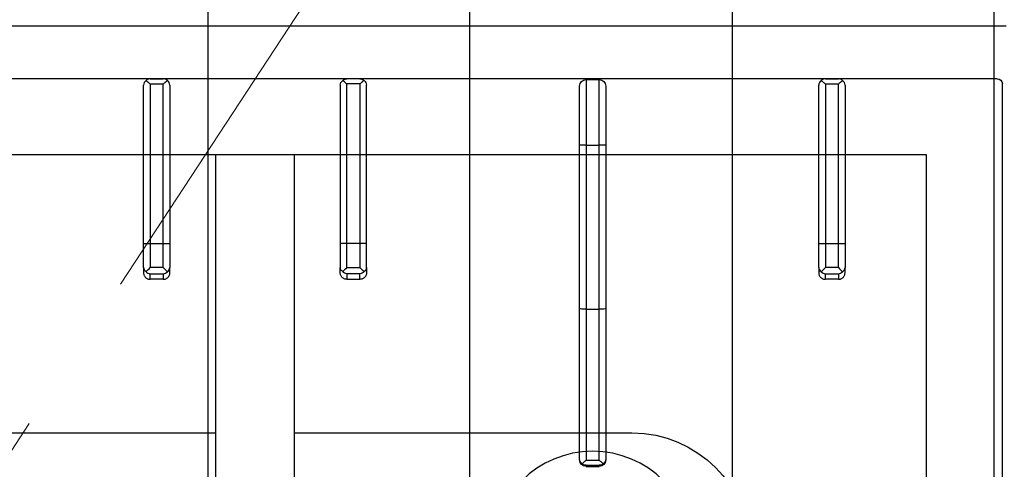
# Model space of a CAD drawing. Header units: millimetres. Extents: x -740 to 33545, y -26688 to 22494.
# Tile 104 of 256: x 9218 to 9255, y 10599 to 10616. Entities that reach past the tile are written whole.
import ezdxf

# ---------------------------------------------------------------- set-up
doc = ezdxf.new("R2010")
doc.units = ezdxf.units.MM
doc.header["$MEASUREMENT"] = 0
doc.linetypes.add('DASHED', pattern=[19.05, 12.7, -6.35])
doc.layers.get('Defpoints').update_dxf_attribs({"color": 252})
for name, color, linetype, lineweight in [('A_opisy', 252, 'Continuous', 15), ('A_wyposażenie', 252, 'Continuous', 9), ('wymiarowanie', 252, 'Continuous', 9)]:
    doc.layers.add(name, color=color, linetype=linetype, lineweight=lineweight)
doc.layers.add('IS_Wężownica OChP', color=7, linetype='Continuous', lineweight=25, true_color=0x800080)
doc.layers.add('PQ_200_2D', color=252, linetype='Continuous')
doc.layers.add('PQ_204_2D', color=252, linetype='Continuous')
doc.styles.add('ARIALL', font='GOTHIC.TTF', dxfattribs={"height": 40})
doc.styles.add('styl2', font='simplex.shx')
doc.dimstyles.new('Skala 1-50', dxfattribs={"dimtxt": 12, "dimasz": 5, "dimexe": 1, "dimexo": 1, "dimgap": 1.5, "dimtad": 1, "dimdec": 1, "dimrnd": 0.5, "dimtxsty": 'styl2', "dimblk": 'ARCHTICK', "dimcen": 5, "dimadec": 0, "dimazin": 0, "dimtfac": 1, "dimtdec": 1, "dimtmove": 1, "dimatfit": 3, "dimldrblk": 'ARCHTICK', "dimfxl": 0, "dimlwd": -1, "dimlwe": -1, "dimarcsym": 0})

# ---------------------------------------------------------------- blocks, each defined once
blk = doc.blocks.new('dfghbnj')
at = {"layer": 'PQ_200_2D', "color": 8}
blk.add_line((5168.38, -17660.72), (5168.38, -17005.72), dxfattribs=at)
at = {"layer": 'PQ_204_2D', "color": 8}
for p, q in [((5188.38, -17657.22), (5188.38, -17091.22)), ((5251.14, -17331.71), (5190.85, -17331.71)), ((5260.28, -17331.71), (5251.14, -17331.71)), ((5260.28, -17331.71), (5262.42, -17331.71)), ((5188.38, -17334.21), (5188.38, -17339.21)), ((5188.38, -17334.21), (5188.38, -17339.21)), ((5190.37, -17334.21), (5190.37, -17339.21)), ((5190.37, -17334.21), (5251.19, -17334.21)), ((5251.19, -17334.21), (5251.19, -17339.21)), ((5251.19, -17334.21), (5260.39, -17334.21)), ((5260.39, -17339.21), (5260.39, -17334.21)), ((5264.85, -17334.21), (5262.75, -17334.21)), ((5262.75, -17334.21), (5262.75, -17339.21)), ((5264.85, -17339.21), (5264.85, -17334.21)), ((5251.19, -17339.21), (5190.37, -17339.21)), ((5260.39, -17339.21), (5251.19, -17339.21)), ((5262.75, -17339.21), (5264.85, -17339.21)), ((5190.85, -17341.71), (5251.14, -17341.71)), ((5251.14, -17341.71), (5260.28, -17341.71)), ((5262.42, -17341.71), (5260.28, -17341.71)), ((5363.38, -17359.22), (5217.36, -17359.22)), ((5363.38, -17389.22), (5217.36, -17389.22)), ((5190.85, -17406.72), (5251.14, -17406.72)), ((5251.14, -17406.72), (5260.28, -17406.72)), ((5262.42, -17406.72), (5260.28, -17406.72)), ((5188.38, -17414.22), (5188.38, -17409.22)), ((5188.38, -17414.22), (5188.38, -17409.22)), ((5190.37, -17414.22), (5190.37, -17409.22)), ((5251.19, -17409.22), (5190.37, -17409.22)), ((5251.19, -17414.22), (5251.19, -17409.22)), ((5260.39, -17409.22), (5251.19, -17409.22)), ((5260.39, -17409.22), (5260.39, -17414.22)), ((5262.75, -17409.22), (5264.85, -17409.22)), ((5262.75, -17414.22), (5262.75, -17409.22)), ((5264.85, -17409.22), (5264.85, -17414.22)), ((5190.37, -17414.22), (5251.19, -17414.22)), ((5251.19, -17414.22), (5260.39, -17414.22)), ((5264.85, -17414.22), (5262.75, -17414.22)), ((5251.14, -17416.72), (5190.85, -17416.72)), ((5260.28, -17416.72), (5251.14, -17416.72)), ((5260.28, -17416.72), (5262.42, -17416.72)), ((5213.69, -17497.97), (5191.19, -17497.97)), ((5213.69, -17500.47), (5213.69, -17497.97)), ((5276.14, -17497.97), (5213.69, -17497.97)), ((5333.27, -17497.97), (5276.14, -17497.97)), ((5333.69, -17497.97), (5333.27, -17497.97)), ((5188.69, -17500.47), (5188.69, -17505.47)), ((5188.69, -17500.47), (5213.69, -17500.47)), ((5213.69, -17500.47), (5213.69, -17505.47)), ((5213.69, -17500.47), (5276.19, -17500.47)), ((5276.19, -17500.47), (5276.19, -17505.47)), ((5276.19, -17500.47), (5333.83, -17500.47)), ((5333.83, -17500.47), (5333.83, -17505.47)), ((5335.64, -17499.87), (5335.64, -17506.06)), ((5335.74, -17500.47), (5335.74, -17505.47)), ((5335.74, -17500.47), (5336.19, -17500.47)), ((5336.19, -17500.47), (5336.19, -17505.47)), ((5213.69, -17505.47), (5188.69, -17505.47)), ((5213.69, -17507.97), (5213.69, -17505.47)), ((5276.19, -17505.47), (5213.69, -17505.47)), ((5333.83, -17505.47), (5276.19, -17505.47)), ((5336.19, -17505.47), (5335.74, -17505.47)), ((5191.19, -17507.97), (5213.69, -17507.97)), ((5213.69, -17507.97), (5276.14, -17507.97)), ((5276.14, -17507.97), (5333.27, -17507.97)), ((5333.27, -17507.97), (5333.69, -17507.97)), ((5188.38, -17591.72), (5188.38, -17596.72)), ((5188.38, -17591.72), (5188.38, -17596.72)), ((5190.37, -17591.72), (5190.37, -17596.72)), ((5190.37, -17591.72), (5251.19, -17591.72)), ((5251.14, -17589.22), (5190.85, -17589.22)), ((5260.28, -17589.22), (5251.14, -17589.22)), ((5251.19, -17591.72), (5251.19, -17596.72)), ((5251.19, -17591.72), (5260.39, -17591.72)), ((5260.28, -17589.22), (5262.42, -17589.22)), ((5260.39, -17596.72), (5260.39, -17591.72)), ((5264.85, -17591.72), (5262.75, -17591.72)), ((5262.75, -17591.72), (5262.75, -17596.72)), ((5264.85, -17596.72), (5264.85, -17591.72)), ((5251.19, -17596.72), (5190.37, -17596.72)), ((5190.85, -17599.22), (5251.14, -17599.22)), ((5251.14, -17599.22), (5260.28, -17599.22)), ((5260.39, -17596.72), (5251.19, -17596.72)), ((5262.42, -17599.22), (5260.28, -17599.22)), ((5262.75, -17596.72), (5264.85, -17596.72)), ((5546.38, -17659.22), (5190.37, -17659.22))]:
    blk.add_line(p, q, dxfattribs=at)
blk.add_lwpolyline([(5217.36, -17118.2), (5519.4, -17118.2), (5519.4, -17630.24), (5217.36, -17630.24)], close=True, dxfattribs=at)
for points in [[(5413.38, -17359.22), (5413.38, -17227.97, 1), (5323.38, -17227.97), (5323.38, -17359.22)], [(5323.38, -17389.22), (5323.38, -17517.97, 1), (5413.38, -17517.97), (5413.38, -17389.22)]]:
    blk.add_lwpolyline(points, format="xyb", dxfattribs=at)
blk.add_circle((5368.38, -17502.97), 38, dxfattribs=at)
for centre, start, end in [((5191.19, -17500.47), 90, 180), ((5191.19, -17505.47), 180, 270)]:
    blk.add_arc(centre, 2.5, start, end, dxfattribs=at)
at = {"layer": 'PQ_204_2D', "color": 8, "extrusion": (0, 0, -1)}
for centre, major_axis, ratio, start_param, end_param in [((5190.85, -17334.21), (0, 2.5), 0.948965, -0.895145, 0), ((5251.14, -17334.21), (0, 2.5), 0.02182, 0, 1.570796), ((5260.28, -17334.21), (0, 2.5), 0.84544, 0, 0.894481), ((5260.28, -17334.21), (2.5, 2.5), 0.02182, 0.872665, 1.54898), ((5260.28, -17334.21), (-1.92, 1.92), 0.8391, 1.592613, 2.268928), ((5190.85, -17339.21), (0, 2.5), 0.948965, 3.141593, 4.036737), ((5251.14, -17339.21), (0, 2.5), 0.02182, 1.570796, 3.141593), ((5260.28, -17339.21), (0, 2.5), 0.84544, 2.247111, 3.141593), ((5260.28, -17339.21), (-2.5, 2.5), 0.02182, 1.592613, 2.268928), ((5260.28, -17339.21), (1.92, 1.92), 0.8391, 0.872665, 1.54898), ((5190.85, -17591.72), (0, 2.5), 0.948965, -0.895145, 0), ((5251.14, -17591.72), (0, 2.5), 0.02182, 0, 1.570796), ((5260.28, -17591.72), (0, 2.5), 0.84544, 0, 0.894481), ((5260.28, -17591.72), (2.5, 2.5), 0.02182, 0.872665, 1.54898), ((5260.28, -17591.72), (-1.92, 1.92), 0.8391, 1.592613, 2.268928), ((5190.85, -17596.72), (0, 2.5), 0.948965, 3.141593, 4.036737), ((5251.14, -17596.72), (0, 2.5), 0.02182, 1.570796, 3.141593), ((5260.28, -17596.72), (0, 2.5), 0.84544, 2.247111, 3.141593), ((5260.28, -17596.72), (-2.5, 2.5), 0.02182, 1.592613, 2.268928), ((5260.28, -17596.72), (1.92, 1.92), 0.8391, 0.872665, 1.54898)]:
    blk.add_ellipse(centre, major_axis=major_axis, ratio=ratio, start_param=start_param, end_param=end_param, dxfattribs=at)
at = {"layer": 'PQ_204_2D', "color": 8}
for centre, major_axis, ratio, start_param, end_param in [((5190.85, -17409.22), (0, 2.5), 0.948965, 0, 0.895145), ((5251.14, -17409.22), (0, 2.5), 0.02182, 4.712389, 6.283185), ((5260.28, -17409.22), (0, 2.5), 0.84544, -0.894481, 0), ((5260.28, -17409.22), (2.5, 2.5), 0.02182, 4.734206, 5.410521), ((5260.28, -17409.22), (-1.92, 1.92), 0.8391, 4.014257, 4.690572), ((5190.85, -17414.22), (0, 2.5), 0.948965, 2.246448, 3.141593), ((5251.14, -17414.22), (0, 2.5), 0.02182, 3.141593, 4.712389), ((5260.28, -17414.22), (0, 2.5), 0.84544, 3.141593, 4.036074), ((5260.28, -17414.22), (-2.5, 2.5), 0.02182, 4.014257, 4.690572), ((5260.28, -17414.22), (1.92, 1.92), 0.8391, 4.734206, 5.410521), ((5276.14, -17500.47), (0, 2.5), 0.02182, 4.712389, 6.283185), ((5333.27, -17500.47), (0, 2.5), 0.951091, -0.914364, 0), ((5333.69, -17500.47), (-2.5, 0), 0.99863, 3.141593, 4.712389), ((5332.27, -17500.47), (-3.47, 0), 0.720185, 3.141593, 3.380139), ((5276.14, -17505.47), (0, 2.5), 0.02182, 3.141593, 4.712389), ((5333.69, -17505.47), (2.5, 0), 0.99863, 4.712389, 6.283185), ((5332.27, -17505.47), (3.47, 0), 0.720185, -0.238546, 0), ((5333.27, -17505.47), (0, 2.5), 0.951091, 3.141593, 4.055957), ((5190.38, -17657.21), (1.42, 1.42), 0.997265, 2.357564, 3.925621)]:
    blk.add_ellipse(centre, major_axis=major_axis, ratio=ratio, start_param=start_param, end_param=end_param, dxfattribs=at)
for points, knots in [([(5188.38, -17334.21), (5188.38, -17334.07), (5188.4, -17333.92), (5188.47, -17333.62), (5188.52, -17333.47), (5188.68, -17333.08), (5188.82, -17332.86), (5189, -17332.65)], [0, 0, 0, 0, 0.576945, 0.576945, 1.153889, 1.153889, 2.068716, 2.068716, 2.068716, 2.068716]), ([(5189, -17332.65), (5189.17, -17332.86), (5189.37, -17333.08), (5189.71, -17333.47), (5189.84, -17333.62), (5190.11, -17333.92), (5190.25, -17334.07), (5190.37, -17334.21)], [11.858599, 11.858599, 11.858599, 11.858599, 12.773425, 12.773425, 13.35037, 13.35037, 13.927314, 13.927314, 13.927314, 13.927314]), ([(5262.42, -17331.71), (5262.57, -17331.71), (5262.73, -17331.73), (5263.04, -17331.79), (5263.2, -17331.84), (5263.5, -17331.97), (5263.64, -17332.05), (5263.91, -17332.23), (5264.03, -17332.34), (5264.25, -17332.56), (5264.35, -17332.68), (5264.53, -17332.96), (5264.6, -17333.1), (5264.73, -17333.41), (5264.77, -17333.57), (5264.84, -17333.9), (5264.85, -17334.06), (5264.85, -17334.21)], [3.776921, 3.776921, 3.776921, 3.776921, 4.248957, 4.248957, 4.720993, 4.720993, 5.193029, 5.193029, 5.665065, 5.665065, 6.135831, 6.135831, 6.606596, 6.606596, 7.077361, 7.077361, 7.548126, 7.548126, 7.548126, 7.548126]), ([(5189, -17340.78), (5188.82, -17340.57), (5188.68, -17340.35), (5188.52, -17339.96), (5188.47, -17339.81), (5188.4, -17339.51), (5188.38, -17339.36), (5188.38, -17339.21)], [11.858599, 11.858599, 11.858599, 11.858599, 12.773425, 12.773425, 13.35037, 13.35037, 13.927314, 13.927314, 13.927314, 13.927314]), ([(5190.37, -17339.21), (5190.25, -17339.36), (5190.11, -17339.51), (5189.84, -17339.81), (5189.71, -17339.96), (5189.37, -17340.35), (5189.17, -17340.57), (5189, -17340.78)], [0, 0, 0, 0, 0.576945, 0.576945, 1.153889, 1.153889, 2.068716, 2.068716, 2.068716, 2.068716]), ([(5264.85, -17339.21), (5264.85, -17339.37), (5264.84, -17339.53), (5264.77, -17339.86), (5264.73, -17340.02), (5264.6, -17340.33), (5264.53, -17340.47), (5264.35, -17340.75), (5264.25, -17340.87), (5264.03, -17341.09), (5263.91, -17341.2), (5263.64, -17341.38), (5263.5, -17341.46), (5263.2, -17341.59), (5263.04, -17341.64), (5262.73, -17341.7), (5262.57, -17341.71), (5262.42, -17341.71)], [15.096253, 15.096253, 15.096253, 15.096253, 15.567018, 15.567018, 16.037783, 16.037783, 16.508548, 16.508548, 16.979314, 16.979314, 17.45135, 17.45135, 17.923386, 17.923386, 18.395422, 18.395422, 18.867458, 18.867458, 18.867458, 18.867458]), ([(5189, -17407.65), (5188.82, -17407.86), (5188.68, -17408.08), (5188.52, -17408.47), (5188.47, -17408.62), (5188.4, -17408.92), (5188.38, -17409.07), (5188.38, -17409.22)], [11.858599, 11.858599, 11.858599, 11.858599, 12.773425, 12.773425, 13.35037, 13.35037, 13.927314, 13.927314, 13.927314, 13.927314]), ([(5190.37, -17409.22), (5190.25, -17409.07), (5190.11, -17408.92), (5189.84, -17408.62), (5189.71, -17408.47), (5189.37, -17408.08), (5189.17, -17407.86), (5189, -17407.65)], [0, 0, 0, 0, 0.576945, 0.576945, 1.153889, 1.153889, 2.068716, 2.068716, 2.068716, 2.068716]), ([(5264.85, -17409.22), (5264.85, -17409.06), (5264.84, -17408.9), (5264.77, -17408.57), (5264.73, -17408.41), (5264.6, -17408.11), (5264.53, -17407.96), (5264.35, -17407.68), (5264.25, -17407.56), (5264.03, -17407.34), (5263.91, -17407.23), (5263.64, -17407.05), (5263.5, -17406.97), (5263.2, -17406.84), (5263.04, -17406.79), (5262.73, -17406.73), (5262.57, -17406.72), (5262.42, -17406.72)], [15.096253, 15.096253, 15.096253, 15.096253, 15.567018, 15.567018, 16.037783, 16.037783, 16.508548, 16.508548, 16.979314, 16.979314, 17.45135, 17.45135, 17.923386, 17.923386, 18.395422, 18.395422, 18.867458, 18.867458, 18.867458, 18.867458]), ([(5188.38, -17414.22), (5188.38, -17414.36), (5188.4, -17414.51), (5188.47, -17414.81), (5188.52, -17414.96), (5188.68, -17415.35), (5188.82, -17415.58), (5189, -17415.78)], [0, 0, 0, 0, 0.576945, 0.576945, 1.153889, 1.153889, 2.068716, 2.068716, 2.068716, 2.068716]), ([(5189, -17415.78), (5189.17, -17415.58), (5189.37, -17415.35), (5189.71, -17414.96), (5189.84, -17414.81), (5190.11, -17414.51), (5190.25, -17414.36), (5190.37, -17414.22)], [11.858599, 11.858599, 11.858599, 11.858599, 12.773425, 12.773425, 13.35037, 13.35037, 13.927314, 13.927314, 13.927314, 13.927314]), ([(5262.42, -17416.72), (5262.57, -17416.72), (5262.73, -17416.7), (5263.04, -17416.64), (5263.2, -17416.59), (5263.5, -17416.46), (5263.64, -17416.38), (5263.91, -17416.2), (5264.03, -17416.09), (5264.25, -17415.87), (5264.35, -17415.75), (5264.53, -17415.47), (5264.6, -17415.33), (5264.73, -17415.02), (5264.77, -17414.86), (5264.84, -17414.54), (5264.85, -17414.37), (5264.85, -17414.22)], [3.776921, 3.776921, 3.776921, 3.776921, 4.248957, 4.248957, 4.720993, 4.720993, 5.193029, 5.193029, 5.665065, 5.665065, 6.135831, 6.135831, 6.606596, 6.606596, 7.077361, 7.077361, 7.548126, 7.548126, 7.548126, 7.548126]), ([(5333.83, -17500.47), (5333.83, -17500.46), (5333.83, -17500.46), (5333.83, -17500.46), (5333.83, -17500.46), (5333.83, -17500.46), (5333.83, -17500.46), (5333.84, -17500.46), (5333.84, -17500.46), (5333.84, -17500.46), (5333.84, -17500.45), (5333.85, -17500.45), (5333.85, -17500.44), (5333.86, -17500.43), (5333.87, -17500.42), (5333.9, -17500.39), (5333.91, -17500.37), (5333.97, -17500.31), (5334.01, -17500.27), (5334.13, -17500.13), (5334.22, -17500.02), (5334.41, -17499.81), (5334.5, -17499.7), (5334.7, -17499.48), (5334.79, -17499.37), (5334.97, -17499.16), (5335.06, -17499.05), (5335.15, -17498.94)], [8.18857, 8.18857, 8.18857, 8.18857, 8.190334, 8.190334, 8.192098, 8.192098, 8.195626, 8.195626, 8.202682, 8.202682, 8.216794, 8.216794, 8.245018, 8.245018, 8.301466, 8.301466, 8.414361, 8.414361, 8.640152, 8.640152, 9.091733, 9.091733, 9.543315, 9.543315, 9.994896, 9.994896, 10.458359, 10.458359, 10.458359, 10.458359]), ([(5335.15, -17498.94), (5335.31, -17499.13), (5335.44, -17499.35), (5335.58, -17499.67), (5335.61, -17499.77), (5335.64, -17499.87)], [11.917214, 11.917214, 11.917214, 11.917214, 12.775852, 12.775852, 13.165698, 13.165698, 13.165698, 13.165698]), ([(5335.15, -17506.99), (5335.06, -17506.88), (5334.97, -17506.77), (5334.79, -17506.56), (5334.7, -17506.45), (5334.5, -17506.23), (5334.41, -17506.12), (5334.22, -17505.91), (5334.13, -17505.8), (5334.01, -17505.67), (5333.97, -17505.62), (5333.91, -17505.56), (5333.9, -17505.54), (5333.87, -17505.51), (5333.86, -17505.5), (5333.85, -17505.49), (5333.85, -17505.48), (5333.84, -17505.48), (5333.84, -17505.48), (5333.84, -17505.47), (5333.84, -17505.47), (5333.83, -17505.47), (5333.83, -17505.47), (5333.83, -17505.47), (5333.83, -17505.47), (5333.83, -17505.47), (5333.83, -17505.47), (5333.83, -17505.47)], [5.918265, 5.918265, 5.918265, 5.918265, 6.381728, 6.381728, 6.833309, 6.833309, 7.284891, 7.284891, 7.736472, 7.736472, 7.962263, 7.962263, 8.075158, 8.075158, 8.131606, 8.131606, 8.15983, 8.15983, 8.173942, 8.173942, 8.180998, 8.180998, 8.184526, 8.184526, 8.18629, 8.18629, 8.188054, 8.188054, 8.188054, 8.188054]), ([(5335.64, -17506.06), (5335.61, -17506.16), (5335.58, -17506.26), (5335.44, -17506.58), (5335.31, -17506.8), (5335.15, -17506.99)], [0.764042, 0.764042, 0.764042, 0.764042, 1.153889, 1.153889, 2.012527, 2.012527, 2.012527, 2.012527]), ([(5188.38, -17591.72), (5188.38, -17591.57), (5188.4, -17591.42), (5188.47, -17591.12), (5188.52, -17590.97), (5188.68, -17590.58), (5188.82, -17590.36), (5189, -17590.15)], [0, 0, 0, 0, 0.576945, 0.576945, 1.153889, 1.153889, 2.068716, 2.068716, 2.068716, 2.068716]), ([(5189, -17590.15), (5189.17, -17590.36), (5189.37, -17590.58), (5189.71, -17590.97), (5189.84, -17591.12), (5190.11, -17591.42), (5190.25, -17591.57), (5190.37, -17591.72)], [11.858599, 11.858599, 11.858599, 11.858599, 12.773425, 12.773425, 13.35037, 13.35037, 13.927314, 13.927314, 13.927314, 13.927314]), ([(5262.42, -17589.22), (5262.57, -17589.22), (5262.73, -17589.23), (5263.04, -17589.29), (5263.2, -17589.34), (5263.5, -17589.47), (5263.64, -17589.55), (5263.91, -17589.73), (5264.03, -17589.84), (5264.25, -17590.06), (5264.35, -17590.18), (5264.53, -17590.46), (5264.6, -17590.6), (5264.73, -17590.91), (5264.77, -17591.07), (5264.84, -17591.4), (5264.85, -17591.56), (5264.85, -17591.72)], [3.776921, 3.776921, 3.776921, 3.776921, 4.248957, 4.248957, 4.720993, 4.720993, 5.193029, 5.193029, 5.665065, 5.665065, 6.135831, 6.135831, 6.606596, 6.606596, 7.077361, 7.077361, 7.548126, 7.548126, 7.548126, 7.548126]), ([(5189, -17598.28), (5188.82, -17598.08), (5188.68, -17597.85), (5188.52, -17597.46), (5188.47, -17597.31), (5188.4, -17597.01), (5188.38, -17596.86), (5188.38, -17596.72)], [11.858599, 11.858599, 11.858599, 11.858599, 12.773425, 12.773425, 13.35037, 13.35037, 13.927314, 13.927314, 13.927314, 13.927314]), ([(5190.37, -17596.72), (5190.25, -17596.86), (5190.11, -17597.01), (5189.84, -17597.31), (5189.71, -17597.46), (5189.37, -17597.85), (5189.17, -17598.08), (5189, -17598.28)], [0, 0, 0, 0, 0.576945, 0.576945, 1.153889, 1.153889, 2.068716, 2.068716, 2.068716, 2.068716]), ([(5264.85, -17596.72), (5264.85, -17596.87), (5264.84, -17597.03), (5264.77, -17597.36), (5264.73, -17597.52), (5264.6, -17597.83), (5264.53, -17597.97), (5264.35, -17598.25), (5264.25, -17598.37), (5264.03, -17598.59), (5263.91, -17598.7), (5263.64, -17598.88), (5263.5, -17598.96), (5263.2, -17599.09), (5263.04, -17599.14), (5262.73, -17599.2), (5262.57, -17599.22), (5262.42, -17599.22)], [15.096253, 15.096253, 15.096253, 15.096253, 15.567018, 15.567018, 16.037783, 16.037783, 16.508548, 16.508548, 16.979314, 16.979314, 17.45135, 17.45135, 17.923386, 17.923386, 18.395422, 18.395422, 18.867458, 18.867458, 18.867458, 18.867458])]:
    blk.add_open_spline(points, degree=3, knots=knots, dxfattribs=at)
blk = doc.blocks.new('_ArchTick')
at = {"color": 0, "linetype": 'ByBlock', "const_width": 0.15}
blk.add_lwpolyline([(-0.5, -0.5), (0.5, 0.5)], dxfattribs=at)
blk = doc.blocks.new('*D2565')
at = {"layer": 'Defpoints', "color": 0}
for p in [(9368.212, 10627.506), (8932.185, 10598.99), (9368.212, 10598.99)]:
    blk.add_point(p, dxfattribs=at)
at = {"layer": 'wymiarowanie', "color": 0}
for p, q in [((8932.185, 10622.506), (8932.185, 10628.506)), ((9368.212, 10622.506), (9368.212, 10628.506)), ((8932.185, 10627.506), (9368.212, 10627.506))]:
    blk.add_line(p, q, dxfattribs=at)
at = {"layer": 'wymiarowanie', "color": 0, "xscale": 5, "yscale": 5, "zscale": 5, "rotation": 180}
blk.add_blockref('_ArchTick', (8932.185, 10627.506), dxfattribs=at)
at = {"layer": 'wymiarowanie', "color": 0, "xscale": 5, "yscale": 5, "zscale": 5}
blk.add_blockref('_ArchTick', (9368.212, 10627.506), dxfattribs=at)
at = {"layer": 'wymiarowanie', "color": 0, "insert": (9150.199, 10635.306), "char_height": 12, "attachment_point": 5, "style": 'styl2'}
blk.add_mtext('436', dxfattribs=at)

msp = doc.modelspace()

# ---------------------------------------------------------------- linework, layer by layer
at = {"layer": 'A_wyposażenie', "linetype": 'DASHED'}
msp.add_line((9270.211, 10680.023), (9090.185, 10405.523), dxfattribs=at)
at = {"layer": 'IS_Wężownica OChP', "color": 9, "true_color": 0xc8c8c8, "transparency": 33554687, "extrusion": (0, 0, -1)}
for points in [[(-9295.287, 10729.512), (-9232.779, 10729.512, -0.414214), (-9224.779, 10721.512), (-9224.779, 10495.514, -0.414214), (-9232.779, 10487.514), (-9275.245, 10487.514, -0.414157), (-9283.245, 10495.512)], [(-9283.285, 10701.51, -0.41427), (-9275.285, 10709.511), (-9252.779, 10709.511, -0.414214), (-9244.779, 10701.511), (-9244.779, 10512.414, -0.414214), (-9249.679, 10507.514), (-9249.879, 10507.514, -0.414214), (-9254.779, 10512.414), (-9254.779, 10691.511, 0.414214), (-9262.779, 10699.511), (-9265.283, 10699.511, 0.414273), (-9273.283, 10691.51), (-9273.245, 10505.512, 0.414154), (-9265.245, 10497.514), (-9242.779, 10497.514, 0.414214), (-9234.779, 10505.514), (-9234.779, 10711.512, 0.414214), (-9242.779, 10719.512), (-9285.287, 10719.512, 0.414214)]]:
    msp.add_lwpolyline(points, format="xyb", dxfattribs=at)

# ---------------------------------------------------------------- block references
at = {"layer": 'A_wyposażenie', "xscale": -0.09999999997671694, "yscale": 0.09999999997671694, "zscale": 0.1, "rotation": 90}
msp.add_blockref('dfghbnj', (7489.164, 11132.36), dxfattribs=at)

# ---------------------------------------------------------------- texts
at = {"layer": 'A_opisy', "ltscale": 0.3, "insert": (8775.116, 10628.012), "char_height": 10.8, "width": 109.75333, "attachment_point": 1, "style": 'ARIALL'}
msp.add_mtext('\\pi43.33146;{\\fArial|b0|i1|c238|p34;146}\\P\\pi43.35306;{\\fArial|b0|i1|c238|p34;168}', dxfattribs=at)
at = {"layer": 'wymiarowanie', "insert": (5416.611, 10685.237), "char_height": 12, "width": 621.52874, "attachment_point": 1}
msp.add_mtext('\\pi202.60874;{\\fCentury Gothic|b0|i0|c238|p34;Pokrycie dachowe projektowana blachodachówka}\\P\\pi470.78474;{\\fCentury Gothic|b0|i0|c238|p34;w kolorze RAL 7016}', dxfattribs=at)

# ---------------------------------------------------------------- dimensions: what is measured, and where the dimension line sits
at = {"layer": 'wymiarowanie'}
dim = msp.add_linear_dim(base=(9368.212, 10627.506), p1=(8932.185, 10598.99), p2=(9368.212, 10598.99), dimstyle='Skala 1-50', dxfattribs=at)
dim.commit()
dim.dimension.update_dxf_attribs({"geometry": '*D2565', "text_midpoint": (9150.199, 10635.306)})

doc.saveas('drawing.dxf')
